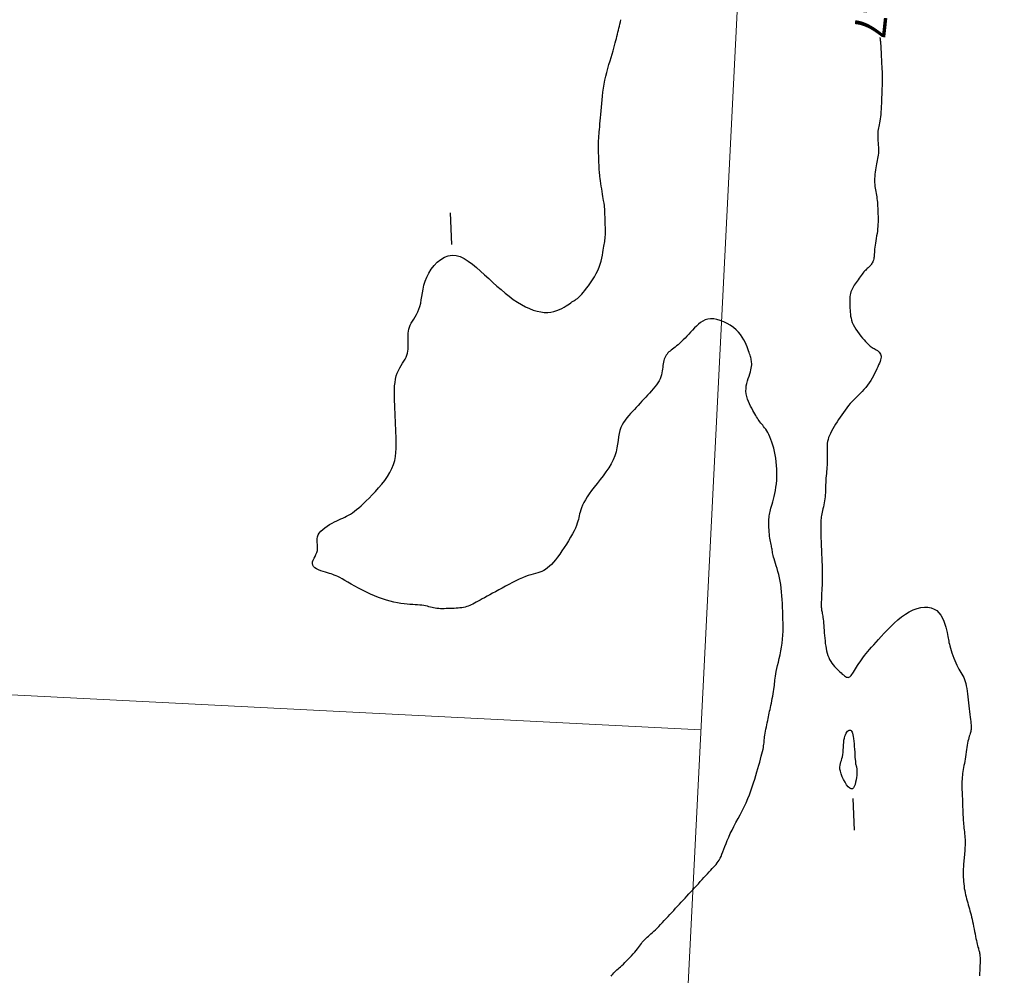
# Model space of a CAD drawing. Header units: millimetres. Extents: x 32690613 to 32693367, y 5343692 to 5344708.
# Tile 136 of 256: x 32692395 to 32692426, y 5343990 to 5344020. Entities that reach past the tile are written whole.
import ezdxf
from ezdxf.enums import TextEntityAlignment as Align

# ---------------------------------------------------------------- set-up
doc = ezdxf.new("R2010")
doc.units = ezdxf.units.MM
doc.header["$LTSCALE"] = 20
doc.layers.get('0').update_dxf_attribs({"lineweight": 18})
doc.layers.get('Defpoints').update_dxf_attribs({"color": 11, "lineweight": 18})
doc.layers.add('02-DGM_HL_493.50', color=112, linetype='Continuous')

# ---------------------------------------------------------------- blocks, each defined once
blk = doc.blocks.new('A$C78070446')
for p, q in [((4469733.773, 5343068.963), (4469667.482, 5342330.093)), ((4469685.271, 5342528.362), (4469462.606, 5342548.339))]:
    blk.add_line(p, q)

msp = doc.modelspace()

# ---------------------------------------------------------------- linework, layer by layer
at = {"layer": '02-DGM_HL_493.50', "elevation": 493.5, "flags": 128}
for points in [[(32692413.579, 5343990.169), (32692413.607, 5343990.206), (32692413.635, 5343990.241), (32692413.664, 5343990.274), (32692413.695, 5343990.306), (32692413.727, 5343990.337), (32692413.762, 5343990.369), (32692413.799, 5343990.401), (32692413.838, 5343990.434), (32692413.879, 5343990.471), (32692413.923, 5343990.51), (32692413.97, 5343990.553), (32692414.019, 5343990.601), (32692414.071, 5343990.653), (32692414.124, 5343990.707), (32692414.176, 5343990.764), (32692414.228, 5343990.821), (32692414.279, 5343990.877), (32692414.326, 5343990.933), (32692414.37, 5343990.986), (32692414.41, 5343991.036), (32692414.445, 5343991.083), (32692414.478, 5343991.127), (32692414.509, 5343991.169), (32692414.538, 5343991.208), (32692414.566, 5343991.245), (32692414.595, 5343991.28), (32692414.624, 5343991.313), (32692414.655, 5343991.345), (32692414.688, 5343991.376), (32692414.722, 5343991.407), (32692414.759, 5343991.439), (32692414.798, 5343991.473), (32692414.839, 5343991.509), (32692414.883, 5343991.548), (32692414.93, 5343991.592), (32692414.98, 5343991.64), (32692415.032, 5343991.692), (32692415.086, 5343991.748), (32692415.143, 5343991.806), (32692415.2, 5343991.868), (32692415.259, 5343991.93), (32692415.319, 5343991.995), (32692415.379, 5343992.059), (32692415.439, 5343992.124), (32692415.499, 5343992.189), (32692415.559, 5343992.254), (32692415.619, 5343992.319), (32692415.679, 5343992.384), (32692415.739, 5343992.449), (32692415.799, 5343992.514), (32692415.859, 5343992.579), (32692415.919, 5343992.644), (32692415.979, 5343992.708), (32692416.039, 5343992.773), (32692416.099, 5343992.838), (32692416.159, 5343992.903), (32692416.219, 5343992.968), (32692416.279, 5343993.033), (32692416.339, 5343993.098), (32692416.399, 5343993.163), (32692416.458, 5343993.227), (32692416.517, 5343993.29), (32692416.574, 5343993.352), (32692416.629, 5343993.412), (32692416.682, 5343993.469), (32692416.732, 5343993.523), (32692416.779, 5343993.574), (32692416.822, 5343993.621), (32692416.862, 5343993.665), (32692416.899, 5343993.708), (32692416.934, 5343993.752), (32692416.966, 5343993.797), (32692416.997, 5343993.846), (32692417.027, 5343993.9), (32692417.056, 5343993.96), (32692417.085, 5343994.027), (32692417.114, 5343994.102), (32692417.145, 5343994.184), (32692417.177, 5343994.272), (32692417.213, 5343994.366), (32692417.253, 5343994.466), (32692417.298, 5343994.571), (32692417.347, 5343994.68), (32692417.403, 5343994.794), (32692417.464, 5343994.911), (32692417.528, 5343995.031), (32692417.595, 5343995.154), (32692417.662, 5343995.278), (32692417.728, 5343995.404), (32692417.791, 5343995.531), (32692417.851, 5343995.659), (32692417.906, 5343995.786), (32692417.957, 5343995.912), (32692418.003, 5343996.038), (32692418.045, 5343996.162), (32692418.085, 5343996.283), (32692418.121, 5343996.402), (32692418.156, 5343996.518), (32692418.189, 5343996.631), (32692418.22, 5343996.74), (32692418.25, 5343996.844), (32692418.279, 5343996.943), (32692418.305, 5343997.037), (32692418.329, 5343997.125), (32692418.35, 5343997.206), (32692418.368, 5343997.281), (32692418.383, 5343997.347), (32692418.394, 5343997.407), (32692418.403, 5343997.46), (32692418.41, 5343997.508), (32692418.415, 5343997.554), (32692418.419, 5343997.598), (32692418.423, 5343997.643), (32692418.428, 5343997.69), (32692418.434, 5343997.741), (32692418.443, 5343997.797), (32692418.453, 5343997.858), (32692418.464, 5343997.922), (32692418.477, 5343997.988), (32692418.49, 5343998.055), (32692418.504, 5343998.123), (32692418.518, 5343998.189), (32692418.531, 5343998.254), (32692418.544, 5343998.316), (32692418.556, 5343998.375), (32692418.568, 5343998.433), (32692418.581, 5343998.491), (32692418.593, 5343998.549), (32692418.605, 5343998.609), (32692418.618, 5343998.671), (32692418.632, 5343998.736), (32692418.646, 5343998.805), (32692418.661, 5343998.877), (32692418.676, 5343998.951), (32692418.691, 5343999.026), (32692418.704, 5343999.1), (32692418.717, 5343999.172), (32692418.728, 5343999.242), (32692418.737, 5343999.307), (32692418.744, 5343999.368), (32692418.75, 5343999.425), (32692418.754, 5343999.481), (32692418.76, 5343999.537), (32692418.766, 5343999.597), (32692418.774, 5343999.661), (32692418.786, 5343999.731), (32692418.801, 5343999.81), (32692418.821, 5343999.899), (32692418.844, 5343999.998), (32692418.87, 5344000.104), (32692418.896, 5344000.217), (32692418.923, 5344000.335), (32692418.948, 5344000.457), (32692418.97, 5344000.581), (32692418.988, 5344000.707), (32692419.002, 5344000.833), (32692419.011, 5344000.958), (32692419.016, 5344001.083), (32692419.017, 5344001.209), (32692419.017, 5344001.334), (32692419.014, 5344001.459), (32692419.01, 5344001.583), (32692419.005, 5344001.708), (32692419, 5344001.833), (32692418.994, 5344001.958), (32692418.988, 5344002.081), (32692418.98, 5344002.203), (32692418.971, 5344002.322), (32692418.959, 5344002.44), (32692418.944, 5344002.554), (32692418.926, 5344002.664), (32692418.904, 5344002.771), (32692418.88, 5344002.873), (32692418.854, 5344002.97), (32692418.827, 5344003.062), (32692418.8, 5344003.148), (32692418.775, 5344003.227), (32692418.752, 5344003.3), (32692418.732, 5344003.366), (32692418.716, 5344003.424), (32692418.703, 5344003.476), (32692418.693, 5344003.522), (32692418.686, 5344003.564), (32692418.679, 5344003.602), (32692418.674, 5344003.639), (32692418.669, 5344003.675), (32692418.663, 5344003.71), (32692418.655, 5344003.747), (32692418.647, 5344003.786), (32692418.638, 5344003.827), (32692418.629, 5344003.871), (32692418.619, 5344003.918), (32692418.609, 5344003.968), (32692418.601, 5344004.023), (32692418.592, 5344004.083), (32692418.585, 5344004.148), (32692418.579, 5344004.216), (32692418.575, 5344004.287), (32692418.571, 5344004.358), (32692418.569, 5344004.429), (32692418.568, 5344004.498), (32692418.569, 5344004.564), (32692418.571, 5344004.624), (32692418.575, 5344004.679), (32692418.58, 5344004.729), (32692418.588, 5344004.776), (32692418.597, 5344004.822), (32692418.607, 5344004.868), (32692418.62, 5344004.917), (32692418.635, 5344004.971), (32692418.653, 5344005.031), (32692418.672, 5344005.098), (32692418.693, 5344005.172), (32692418.715, 5344005.254), (32692418.736, 5344005.341), (32692418.757, 5344005.435), (32692418.776, 5344005.534), (32692418.792, 5344005.637), (32692418.805, 5344005.745), (32692418.815, 5344005.857), (32692418.82, 5344005.971), (32692418.821, 5344006.088), (32692418.819, 5344006.205), (32692418.812, 5344006.321), (32692418.802, 5344006.437), (32692418.788, 5344006.551), (32692418.77, 5344006.661), (32692418.748, 5344006.768), (32692418.723, 5344006.87), (32692418.695, 5344006.967), (32692418.666, 5344007.059), (32692418.634, 5344007.144), (32692418.601, 5344007.224), (32692418.568, 5344007.296), (32692418.534, 5344007.361), (32692418.5, 5344007.419), (32692418.467, 5344007.469), (32692418.435, 5344007.515), (32692418.403, 5344007.556), (32692418.372, 5344007.593), (32692418.342, 5344007.629), (32692418.312, 5344007.664), (32692418.284, 5344007.699), (32692418.257, 5344007.735), (32692418.231, 5344007.773), (32692418.205, 5344007.813), (32692418.179, 5344007.856), (32692418.152, 5344007.902), (32692418.124, 5344007.952), (32692418.094, 5344008.007), (32692418.062, 5344008.065), (32692418.027, 5344008.129), (32692417.991, 5344008.197), (32692417.955, 5344008.269), (32692417.922, 5344008.345), (32692417.893, 5344008.423), (32692417.869, 5344008.503), (32692417.852, 5344008.585), (32692417.843, 5344008.668), (32692417.845, 5344008.752), (32692417.855, 5344008.835), (32692417.872, 5344008.917), (32692417.893, 5344008.997), (32692417.917, 5344009.075), (32692417.942, 5344009.149), (32692417.966, 5344009.22), (32692417.986, 5344009.286), (32692418.002, 5344009.346), (32692418.013, 5344009.402), (32692418.021, 5344009.453), (32692418.025, 5344009.501), (32692418.025, 5344009.545), (32692418.023, 5344009.586), (32692418.019, 5344009.625), (32692418.013, 5344009.662), (32692418.006, 5344009.698), (32692417.997, 5344009.733), (32692417.987, 5344009.77), (32692417.974, 5344009.808), (32692417.96, 5344009.85), (32692417.943, 5344009.896), (32692417.924, 5344009.947), (32692417.902, 5344010.005), (32692417.877, 5344010.07), (32692417.849, 5344010.142), (32692417.815, 5344010.218), (32692417.775, 5344010.297), (32692417.727, 5344010.378), (32692417.672, 5344010.459), (32692417.607, 5344010.539), (32692417.531, 5344010.616), (32692417.445, 5344010.689), (32692417.349, 5344010.755), (32692417.247, 5344010.815), (32692417.141, 5344010.867), (32692417.033, 5344010.908), (32692416.926, 5344010.938), (32692416.823, 5344010.956), (32692416.725, 5344010.96), (32692416.636, 5344010.949), (32692416.553, 5344010.924), (32692416.477, 5344010.889), (32692416.407, 5344010.843), (32692416.34, 5344010.79), (32692416.277, 5344010.731), (32692416.216, 5344010.669), (32692416.155, 5344010.604), (32692416.095, 5344010.539), (32692416.036, 5344010.475), (32692415.977, 5344010.412), (32692415.919, 5344010.351), (32692415.862, 5344010.293), (32692415.806, 5344010.238), (32692415.752, 5344010.188), (32692415.701, 5344010.141), (32692415.652, 5344010.1), (32692415.605, 5344010.063), (32692415.561, 5344010.03), (32692415.519, 5344009.999), (32692415.48, 5344009.969), (32692415.443, 5344009.94), (32692415.409, 5344009.91), (32692415.378, 5344009.879), (32692415.349, 5344009.845), (32692415.323, 5344009.809), (32692415.3, 5344009.77), (32692415.279, 5344009.729), (32692415.261, 5344009.685), (32692415.246, 5344009.639), (32692415.234, 5344009.59), (32692415.224, 5344009.539), (32692415.217, 5344009.485), (32692415.211, 5344009.429), (32692415.205, 5344009.372), (32692415.198, 5344009.312), (32692415.189, 5344009.251), (32692415.175, 5344009.189), (32692415.157, 5344009.126), (32692415.131, 5344009.063), (32692415.099, 5344008.999), (32692415.06, 5344008.935), (32692415.014, 5344008.871), (32692414.964, 5344008.806), (32692414.91, 5344008.741), (32692414.853, 5344008.677), (32692414.794, 5344008.612), (32692414.735, 5344008.547), (32692414.675, 5344008.482), (32692414.615, 5344008.417), (32692414.555, 5344008.352), (32692414.495, 5344008.287), (32692414.435, 5344008.222), (32692414.375, 5344008.158), (32692414.315, 5344008.093), (32692414.255, 5344008.028), (32692414.195, 5344007.963), (32692414.136, 5344007.897), (32692414.079, 5344007.829), (32692414.025, 5344007.758), (32692413.976, 5344007.684), (32692413.931, 5344007.605), (32692413.892, 5344007.52), (32692413.861, 5344007.429), (32692413.837, 5344007.33), (32692413.818, 5344007.225), (32692413.801, 5344007.114), (32692413.784, 5344006.998), (32692413.763, 5344006.878), (32692413.735, 5344006.755), (32692413.697, 5344006.63), (32692413.647, 5344006.503), (32692413.582, 5344006.375), (32692413.505, 5344006.248), (32692413.418, 5344006.122), (32692413.326, 5344005.997), (32692413.231, 5344005.875), (32692413.137, 5344005.756), (32692413.046, 5344005.641), (32692412.962, 5344005.531), (32692412.888, 5344005.426), (32692412.823, 5344005.327), (32692412.768, 5344005.234), (32692412.72, 5344005.146), (32692412.68, 5344005.064), (32692412.647, 5344004.987), (32692412.621, 5344004.916), (32692412.6, 5344004.85), (32692412.583, 5344004.789), (32692412.57, 5344004.731), (32692412.559, 5344004.675), (32692412.546, 5344004.618), (32692412.531, 5344004.559), (32692412.512, 5344004.494), (32692412.486, 5344004.423), (32692412.453, 5344004.343), (32692412.409, 5344004.254), (32692412.358, 5344004.155), (32692412.299, 5344004.051), (32692412.235, 5344003.942), (32692412.168, 5344003.833), (32692412.098, 5344003.724), (32692412.027, 5344003.618), (32692411.957, 5344003.518), (32692411.889, 5344003.425), (32692411.822, 5344003.341), (32692411.758, 5344003.264), (32692411.695, 5344003.195), (32692411.633, 5344003.134), (32692411.571, 5344003.081), (32692411.51, 5344003.035), (32692411.449, 5344002.998), (32692411.387, 5344002.968), (32692411.325, 5344002.943), (32692411.26, 5344002.923), (32692411.192, 5344002.904), (32692411.12, 5344002.886), (32692411.044, 5344002.865), (32692410.961, 5344002.84), (32692410.872, 5344002.808), (32692410.776, 5344002.77), (32692410.675, 5344002.724), (32692410.568, 5344002.673), (32692410.459, 5344002.619), (32692410.349, 5344002.561), (32692410.239, 5344002.502), (32692410.131, 5344002.443), (32692410.027, 5344002.386), (32692409.928, 5344002.331), (32692409.833, 5344002.28), (32692409.744, 5344002.23), (32692409.66, 5344002.184), (32692409.581, 5344002.141), (32692409.507, 5344002.1), (32692409.438, 5344002.062), (32692409.374, 5344002.027), (32692409.315, 5344001.995), (32692409.26, 5344001.965), (32692409.209, 5344001.939), (32692409.159, 5344001.914), (32692409.111, 5344001.893), (32692409.063, 5344001.874), (32692409.015, 5344001.858), (32692408.964, 5344001.844), (32692408.911, 5344001.833), (32692408.856, 5344001.824), (32692408.799, 5344001.817), (32692408.74, 5344001.811), (32692408.679, 5344001.807), (32692408.618, 5344001.803), (32692408.556, 5344001.801), (32692408.493, 5344001.798), (32692408.431, 5344001.796), (32692408.369, 5344001.794), (32692408.307, 5344001.792), (32692408.247, 5344001.792), (32692408.188, 5344001.793), (32692408.13, 5344001.796), (32692408.074, 5344001.8), (32692408.02, 5344001.807), (32692407.969, 5344001.817), (32692407.919, 5344001.829), (32692407.87, 5344001.842), (32692407.82, 5344001.855), (32692407.77, 5344001.869), (32692407.717, 5344001.882), (32692407.66, 5344001.893), (32692407.6, 5344001.902), (32692407.534, 5344001.909), (32692407.464, 5344001.914), (32692407.388, 5344001.918), (32692407.307, 5344001.922), (32692407.221, 5344001.927), (32692407.129, 5344001.935), (32692407.033, 5344001.945), (32692406.93, 5344001.959), (32692406.823, 5344001.979), (32692406.711, 5344002.003), (32692406.594, 5344002.032), (32692406.474, 5344002.067), (32692406.352, 5344002.106), (32692406.227, 5344002.151), (32692406.101, 5344002.201), (32692405.974, 5344002.256), (32692405.846, 5344002.315), (32692405.721, 5344002.379), (32692405.598, 5344002.444), (32692405.479, 5344002.509), (32692405.366, 5344002.572), (32692405.261, 5344002.632), (32692405.165, 5344002.687), (32692405.079, 5344002.735), (32692405.005, 5344002.775), (32692404.94, 5344002.807), (32692404.883, 5344002.834), (32692404.829, 5344002.855), (32692404.779, 5344002.874), (32692404.727, 5344002.891), (32692404.673, 5344002.908), (32692404.613, 5344002.925), (32692404.546, 5344002.945), (32692404.475, 5344002.967), (32692404.403, 5344002.992), (32692404.333, 5344003.02), (32692404.269, 5344003.052), (32692404.214, 5344003.088), (32692404.171, 5344003.127), (32692404.145, 5344003.171), (32692404.136, 5344003.219), (32692404.143, 5344003.272), (32692404.162, 5344003.328), (32692404.188, 5344003.386), (32692404.219, 5344003.447), (32692404.249, 5344003.509), (32692404.275, 5344003.572), (32692404.293, 5344003.636), (32692404.301, 5344003.698), (32692404.301, 5344003.761), (32692404.296, 5344003.823), (32692404.289, 5344003.884), (32692404.284, 5344003.945), (32692404.285, 5344004.005), (32692404.294, 5344004.065), (32692404.316, 5344004.125), (32692404.352, 5344004.184), (32692404.402, 5344004.242), (32692404.462, 5344004.298), (32692404.53, 5344004.352), (32692404.604, 5344004.403), (32692404.68, 5344004.451), (32692404.758, 5344004.496), (32692404.833, 5344004.536), (32692404.904, 5344004.571), (32692404.971, 5344004.603), (32692405.035, 5344004.632), (32692405.097, 5344004.66), (32692405.158, 5344004.688), (32692405.217, 5344004.718), (32692405.277, 5344004.75), (32692405.337, 5344004.786), (32692405.399, 5344004.826), (32692405.463, 5344004.873), (32692405.53, 5344004.925), (32692405.601, 5344004.984), (32692405.675, 5344005.049), (32692405.754, 5344005.122), (32692405.839, 5344005.204), (32692405.929, 5344005.293), (32692406.025, 5344005.392), (32692406.126, 5344005.498), (32692406.227, 5344005.61), (32692406.327, 5344005.728), (32692406.422, 5344005.85), (32692406.51, 5344005.975), (32692406.587, 5344006.102), (32692406.652, 5344006.23), (32692406.702, 5344006.357), (32692406.739, 5344006.483), (32692406.764, 5344006.609), (32692406.778, 5344006.735), (32692406.786, 5344006.86), (32692406.787, 5344006.985), (32692406.784, 5344007.11), (32692406.78, 5344007.235), (32692406.775, 5344007.36), (32692406.77, 5344007.485), (32692406.765, 5344007.61), (32692406.76, 5344007.735), (32692406.755, 5344007.86), (32692406.751, 5344007.985), (32692406.746, 5344008.11), (32692406.741, 5344008.235), (32692406.736, 5344008.359), (32692406.732, 5344008.483), (32692406.731, 5344008.605), (32692406.732, 5344008.724), (32692406.737, 5344008.84), (32692406.748, 5344008.95), (32692406.765, 5344009.055), (32692406.788, 5344009.154), (32692406.82, 5344009.245), (32692406.857, 5344009.33), (32692406.898, 5344009.409), (32692406.942, 5344009.483), (32692406.986, 5344009.553), (32692407.028, 5344009.621), (32692407.066, 5344009.686), (32692407.099, 5344009.75), (32692407.124, 5344009.813), (32692407.142, 5344009.876), (32692407.154, 5344009.94), (32692407.162, 5344010.002), (32692407.165, 5344010.065), (32692407.166, 5344010.128), (32692407.165, 5344010.19), (32692407.162, 5344010.253), (32692407.16, 5344010.315), (32692407.159, 5344010.378), (32692407.159, 5344010.44), (32692407.163, 5344010.503), (32692407.17, 5344010.566), (32692407.183, 5344010.629), (32692407.201, 5344010.692), (32692407.226, 5344010.755), (32692407.258, 5344010.819), (32692407.297, 5344010.885), (32692407.339, 5344010.952), (32692407.382, 5344011.022), (32692407.426, 5344011.096), (32692407.468, 5344011.175), (32692407.505, 5344011.26), (32692407.536, 5344011.351), (32692407.56, 5344011.45), (32692407.579, 5344011.555), (32692407.596, 5344011.666), (32692407.613, 5344011.782), (32692407.635, 5344011.902), (32692407.662, 5344012.025), (32692407.7, 5344012.15), (32692407.75, 5344012.277), (32692407.815, 5344012.404), (32692407.894, 5344012.528), (32692407.985, 5344012.644), (32692408.086, 5344012.749), (32692408.196, 5344012.839), (32692408.312, 5344012.909), (32692408.433, 5344012.956), (32692408.557, 5344012.976), (32692408.683, 5344012.966), (32692408.809, 5344012.928), (32692408.937, 5344012.867), (32692409.065, 5344012.787), (32692409.194, 5344012.691), (32692409.323, 5344012.583), (32692409.453, 5344012.468), (32692409.582, 5344012.349), (32692409.712, 5344012.229), (32692409.842, 5344012.11), (32692409.971, 5344011.994), (32692410.101, 5344011.881), (32692410.23, 5344011.773), (32692410.359, 5344011.671), (32692410.488, 5344011.575), (32692410.617, 5344011.488), (32692410.745, 5344011.411), (32692410.872, 5344011.342), (32692410.997, 5344011.285), (32692411.12, 5344011.237), (32692411.24, 5344011.2), (32692411.356, 5344011.175), (32692411.468, 5344011.161), (32692411.575, 5344011.159), (32692411.676, 5344011.169), (32692411.771, 5344011.189), (32692411.861, 5344011.217), (32692411.944, 5344011.251), (32692412.021, 5344011.289), (32692412.091, 5344011.329), (32692412.155, 5344011.368), (32692412.211, 5344011.405), (32692412.261, 5344011.437), (32692412.305, 5344011.466), (32692412.343, 5344011.491), (32692412.377, 5344011.513), (32692412.406, 5344011.532), (32692412.432, 5344011.549), (32692412.455, 5344011.564), (32692412.476, 5344011.578), (32692412.496, 5344011.591), (32692412.515, 5344011.605), (32692412.536, 5344011.621), (32692412.559, 5344011.641), (32692412.586, 5344011.666), (32692412.617, 5344011.699), (32692412.653, 5344011.74), (32692412.697, 5344011.791), (32692412.748, 5344011.853), (32692412.805, 5344011.925), (32692412.866, 5344012.006), (32692412.928, 5344012.094), (32692412.991, 5344012.188), (32692413.051, 5344012.286), (32692413.107, 5344012.387), (32692413.157, 5344012.488), (32692413.199, 5344012.59), (32692413.234, 5344012.69), (32692413.262, 5344012.787), (32692413.285, 5344012.881), (32692413.304, 5344012.97), (32692413.319, 5344013.053), (32692413.331, 5344013.129), (32692413.342, 5344013.196), (32692413.353, 5344013.255), (32692413.362, 5344013.307), (32692413.371, 5344013.354), (32692413.379, 5344013.399), (32692413.386, 5344013.445), (32692413.391, 5344013.494), (32692413.396, 5344013.549), (32692413.398, 5344013.611), (32692413.4, 5344013.683), (32692413.4, 5344013.763), (32692413.399, 5344013.848), (32692413.397, 5344013.935), (32692413.394, 5344014.021), (32692413.391, 5344014.104), (32692413.389, 5344014.181), (32692413.386, 5344014.249), (32692413.384, 5344014.305), (32692413.382, 5344014.352), (32692413.38, 5344014.39), (32692413.379, 5344014.421), (32692413.378, 5344014.446), (32692413.376, 5344014.466), (32692413.375, 5344014.484), (32692413.373, 5344014.501), (32692413.371, 5344014.518), (32692413.369, 5344014.537), (32692413.366, 5344014.559), (32692413.362, 5344014.585), (32692413.357, 5344014.616), (32692413.35, 5344014.655), (32692413.343, 5344014.702), (32692413.333, 5344014.759), (32692413.322, 5344014.826), (32692413.31, 5344014.902), (32692413.297, 5344014.984), (32692413.283, 5344015.069), (32692413.269, 5344015.155), (32692413.256, 5344015.239), (32692413.244, 5344015.319), (32692413.234, 5344015.392), (32692413.226, 5344015.457), (32692413.219, 5344015.514), (32692413.214, 5344015.566), (32692413.21, 5344015.616), (32692413.207, 5344015.664), (32692413.204, 5344015.714), (32692413.202, 5344015.767), (32692413.199, 5344015.826), (32692413.197, 5344015.892), (32692413.194, 5344015.964), (32692413.191, 5344016.039), (32692413.189, 5344016.117), (32692413.186, 5344016.194), (32692413.184, 5344016.269), (32692413.182, 5344016.34), (32692413.181, 5344016.404), (32692413.181, 5344016.461), (32692413.182, 5344016.512), (32692413.183, 5344016.559), (32692413.185, 5344016.604), (32692413.188, 5344016.65), (32692413.191, 5344016.697), (32692413.195, 5344016.749), (32692413.2, 5344016.808), (32692413.206, 5344016.875), (32692413.212, 5344016.95), (32692413.219, 5344017.033), (32692413.227, 5344017.122), (32692413.235, 5344017.217), (32692413.244, 5344017.318), (32692413.253, 5344017.424), (32692413.262, 5344017.533), (32692413.272, 5344017.647), (32692413.283, 5344017.763), (32692413.294, 5344017.882), (32692413.308, 5344018.003), (32692413.323, 5344018.126), (32692413.341, 5344018.25), (32692413.362, 5344018.376), (32692413.387, 5344018.502), (32692413.415, 5344018.628), (32692413.446, 5344018.753), (32692413.479, 5344018.876), (32692413.513, 5344018.997), (32692413.548, 5344019.113), (32692413.581, 5344019.225), (32692413.613, 5344019.331), (32692413.642, 5344019.429), (32692413.668, 5344019.52), (32692413.691, 5344019.604), (32692413.711, 5344019.683), (32692413.729, 5344019.756), (32692413.746, 5344019.825), (32692413.762, 5344019.891), (32692413.777, 5344019.956), (32692413.793, 5344020.019), (32692413.809, 5344020.082), (32692413.825, 5344020.146), (32692413.842, 5344020.211), (32692413.858, 5344020.277), (32692413.875, 5344020.345), (32692413.889, 5344020.41)], [(32692422.08, 5344019.852), (32692422.081, 5344019.846), (32692422.083, 5344019.82), (32692422.086, 5344019.792), (32692422.089, 5344019.763), (32692422.093, 5344019.731), (32692422.096, 5344019.694), (32692422.1, 5344019.651), (32692422.103, 5344019.601), (32692422.107, 5344019.543), (32692422.111, 5344019.476), (32692422.115, 5344019.403), (32692422.119, 5344019.324), (32692422.123, 5344019.244), (32692422.126, 5344019.163), (32692422.13, 5344019.086), (32692422.134, 5344019.013), (32692422.137, 5344018.947), (32692422.141, 5344018.89), (32692422.144, 5344018.84), (32692422.147, 5344018.795), (32692422.15, 5344018.753), (32692422.152, 5344018.71), (32692422.153, 5344018.665), (32692422.154, 5344018.614), (32692422.153, 5344018.556), (32692422.152, 5344018.489), (32692422.15, 5344018.413), (32692422.148, 5344018.33), (32692422.144, 5344018.242), (32692422.141, 5344018.15), (32692422.137, 5344018.055), (32692422.132, 5344017.959), (32692422.128, 5344017.864), (32692422.124, 5344017.77), (32692422.12, 5344017.679), (32692422.115, 5344017.591), (32692422.11, 5344017.506), (32692422.104, 5344017.425), (32692422.098, 5344017.349), (32692422.09, 5344017.278), (32692422.081, 5344017.212), (32692422.071, 5344017.152), (32692422.06, 5344017.096), (32692422.048, 5344017.044), (32692422.037, 5344016.994), (32692422.027, 5344016.944), (32692422.018, 5344016.893), (32692422.012, 5344016.841), (32692422.009, 5344016.784), (32692422.008, 5344016.724), (32692422.01, 5344016.659), (32692422.014, 5344016.592), (32692422.019, 5344016.523), (32692422.024, 5344016.454), (32692422.029, 5344016.386), (32692422.031, 5344016.319), (32692422.032, 5344016.254), (32692422.029, 5344016.193), (32692422.024, 5344016.136), (32692422.017, 5344016.08), (32692422.007, 5344016.025), (32692421.997, 5344015.97), (32692421.985, 5344015.914), (32692421.973, 5344015.857), (32692421.961, 5344015.797), (32692421.95, 5344015.734), (32692421.939, 5344015.668), (32692421.93, 5344015.601), (32692421.922, 5344015.532), (32692421.916, 5344015.464), (32692421.912, 5344015.396), (32692421.91, 5344015.329), (32692421.911, 5344015.266), (32692421.915, 5344015.205), (32692421.921, 5344015.146), (32692421.929, 5344015.09), (32692421.939, 5344015.035), (32692421.949, 5344014.981), (32692421.96, 5344014.927), (32692421.97, 5344014.873), (32692421.979, 5344014.818), (32692421.986, 5344014.761), (32692421.993, 5344014.703), (32692421.998, 5344014.644), (32692422.002, 5344014.583), (32692422.006, 5344014.522), (32692422.009, 5344014.46), (32692422.012, 5344014.398), (32692422.014, 5344014.336), (32692422.017, 5344014.273), (32692422.019, 5344014.21), (32692422.02, 5344014.147), (32692422.021, 5344014.082), (32692422.02, 5344014.016), (32692422.018, 5344013.949), (32692422.013, 5344013.879), (32692422.007, 5344013.807), (32692421.998, 5344013.733), (32692421.988, 5344013.656), (32692421.976, 5344013.58), (32692421.963, 5344013.503), (32692421.951, 5344013.428), (32692421.939, 5344013.355), (32692421.928, 5344013.285), (32692421.919, 5344013.22), (32692421.912, 5344013.16), (32692421.907, 5344013.104), (32692421.903, 5344013.053), (32692421.9, 5344013.006), (32692421.897, 5344012.963), (32692421.894, 5344012.923), (32692421.889, 5344012.886), (32692421.883, 5344012.851), (32692421.875, 5344012.819), (32692421.865, 5344012.788), (32692421.853, 5344012.759), (32692421.839, 5344012.732), (32692421.824, 5344012.706), (32692421.807, 5344012.681), (32692421.789, 5344012.658), (32692421.769, 5344012.636), (32692421.749, 5344012.615), (32692421.727, 5344012.594), (32692421.704, 5344012.573), (32692421.68, 5344012.551), (32692421.655, 5344012.527), (32692421.629, 5344012.502), (32692421.602, 5344012.474), (32692421.573, 5344012.442), (32692421.544, 5344012.407), (32692421.513, 5344012.369), (32692421.482, 5344012.328), (32692421.451, 5344012.285), (32692421.419, 5344012.241), (32692421.388, 5344012.196), (32692421.357, 5344012.152), (32692421.327, 5344012.109), (32692421.298, 5344012.066), (32692421.27, 5344012.025), (32692421.244, 5344011.984), (32692421.22, 5344011.943), (32692421.198, 5344011.901), (32692421.179, 5344011.858), (32692421.163, 5344011.812), (32692421.15, 5344011.764), (32692421.14, 5344011.713), (32692421.133, 5344011.659), (32692421.129, 5344011.603), (32692421.127, 5344011.544), (32692421.127, 5344011.484), (32692421.128, 5344011.423), (32692421.13, 5344011.361), (32692421.132, 5344011.299), (32692421.135, 5344011.236), (32692421.138, 5344011.173), (32692421.144, 5344011.11), (32692421.152, 5344011.046), (32692421.165, 5344010.981), (32692421.182, 5344010.914), (32692421.206, 5344010.845), (32692421.236, 5344010.775), (32692421.274, 5344010.702), (32692421.318, 5344010.629), (32692421.366, 5344010.555), (32692421.418, 5344010.484), (32692421.472, 5344010.415), (32692421.525, 5344010.35), (32692421.576, 5344010.291), (32692421.624, 5344010.239), (32692421.667, 5344010.195), (32692421.706, 5344010.158), (32692421.742, 5344010.126), (32692421.775, 5344010.099), (32692421.807, 5344010.076), (32692421.837, 5344010.055), (32692421.868, 5344010.036), (32692421.899, 5344010.017), (32692421.932, 5344009.997), (32692421.965, 5344009.975), (32692421.998, 5344009.953), (32692422.029, 5344009.929), (32692422.057, 5344009.903), (32692422.081, 5344009.875), (32692422.1, 5344009.846), (32692422.113, 5344009.814), (32692422.119, 5344009.779), (32692422.119, 5344009.743), (32692422.112, 5344009.702), (32692422.1, 5344009.659), (32692422.084, 5344009.612), (32692422.063, 5344009.56), (32692422.038, 5344009.504), (32692422.011, 5344009.443), (32692421.981, 5344009.377), (32692421.948, 5344009.306), (32692421.913, 5344009.233), (32692421.874, 5344009.157), (32692421.833, 5344009.081), (32692421.788, 5344009.005), (32692421.74, 5344008.931), (32692421.688, 5344008.858), (32692421.632, 5344008.789), (32692421.574, 5344008.723), (32692421.513, 5344008.659), (32692421.45, 5344008.597), (32692421.387, 5344008.535), (32692421.323, 5344008.473), (32692421.261, 5344008.411), (32692421.2, 5344008.347), (32692421.141, 5344008.281), (32692421.084, 5344008.213), (32692421.029, 5344008.143), (32692420.976, 5344008.072), (32692420.924, 5344008), (32692420.873, 5344007.927), (32692420.823, 5344007.852), (32692420.774, 5344007.777), (32692420.726, 5344007.702), (32692420.678, 5344007.627), (32692420.633, 5344007.552), (32692420.59, 5344007.478), (32692420.55, 5344007.406), (32692420.515, 5344007.336), (32692420.484, 5344007.268), (32692420.458, 5344007.203), (32692420.439, 5344007.141), (32692420.424, 5344007.082), (32692420.415, 5344007.026), (32692420.409, 5344006.971), (32692420.406, 5344006.919), (32692420.406, 5344006.868), (32692420.407, 5344006.817), (32692420.408, 5344006.767), (32692420.41, 5344006.717), (32692420.412, 5344006.667), (32692420.414, 5344006.615), (32692420.414, 5344006.563), (32692420.414, 5344006.509), (32692420.414, 5344006.453), (32692420.412, 5344006.395), (32692420.409, 5344006.333), (32692420.404, 5344006.269), (32692420.399, 5344006.202), (32692420.392, 5344006.134), (32692420.386, 5344006.064), (32692420.379, 5344005.993), (32692420.373, 5344005.922), (32692420.368, 5344005.851), (32692420.364, 5344005.781), (32692420.361, 5344005.713), (32692420.359, 5344005.646), (32692420.357, 5344005.581), (32692420.356, 5344005.516), (32692420.354, 5344005.452), (32692420.351, 5344005.389), (32692420.346, 5344005.326), (32692420.339, 5344005.263), (32692420.33, 5344005.2), (32692420.319, 5344005.138), (32692420.306, 5344005.076), (32692420.293, 5344005.015), (32692420.279, 5344004.956), (32692420.265, 5344004.899), (32692420.252, 5344004.844), (32692420.241, 5344004.792), (32692420.231, 5344004.743), (32692420.224, 5344004.696), (32692420.218, 5344004.65), (32692420.213, 5344004.604), (32692420.21, 5344004.556), (32692420.208, 5344004.505), (32692420.207, 5344004.45), (32692420.207, 5344004.391), (32692420.207, 5344004.325), (32692420.209, 5344004.254), (32692420.211, 5344004.179), (32692420.213, 5344004.099), (32692420.216, 5344004.016), (32692420.219, 5344003.931), (32692420.222, 5344003.845), (32692420.226, 5344003.758), (32692420.229, 5344003.67), (32692420.233, 5344003.584), (32692420.236, 5344003.499), (32692420.239, 5344003.416), (32692420.242, 5344003.337), (32692420.245, 5344003.261), (32692420.248, 5344003.19), (32692420.251, 5344003.125), (32692420.253, 5344003.065), (32692420.255, 5344003.01), (32692420.256, 5344002.958), (32692420.257, 5344002.907), (32692420.258, 5344002.855), (32692420.258, 5344002.801), (32692420.257, 5344002.742), (32692420.255, 5344002.678), (32692420.252, 5344002.607), (32692420.249, 5344002.531), (32692420.245, 5344002.451), (32692420.241, 5344002.37), (32692420.237, 5344002.289), (32692420.233, 5344002.211), (32692420.23, 5344002.138), (32692420.227, 5344002.071), (32692420.225, 5344002.013), (32692420.224, 5344001.962), (32692420.224, 5344001.917), (32692420.224, 5344001.878), (32692420.226, 5344001.842), (32692420.229, 5344001.809), (32692420.232, 5344001.777), (32692420.237, 5344001.746), (32692420.243, 5344001.714), (32692420.249, 5344001.68), (32692420.256, 5344001.644), (32692420.264, 5344001.604), (32692420.271, 5344001.561), (32692420.279, 5344001.513), (32692420.286, 5344001.46), (32692420.293, 5344001.401), (32692420.299, 5344001.336), (32692420.305, 5344001.265), (32692420.31, 5344001.189), (32692420.316, 5344001.109), (32692420.321, 5344001.027), (32692420.328, 5344000.943), (32692420.335, 5344000.859), (32692420.343, 5344000.775), (32692420.353, 5344000.692), (32692420.364, 5344000.611), (32692420.377, 5344000.533), (32692420.393, 5344000.456), (32692420.412, 5344000.383), (32692420.433, 5344000.312), (32692420.459, 5344000.245), (32692420.488, 5344000.182), (32692420.522, 5344000.122), (32692420.559, 5344000.067), (32692420.598, 5344000.015), (32692420.64, 5343999.966), (32692420.683, 5343999.92), (32692420.726, 5343999.877), (32692420.769, 5343999.837), (32692420.81, 5343999.798), (32692420.85, 5343999.762), (32692420.887, 5343999.728), (32692420.923, 5343999.697), (32692420.957, 5343999.671), (32692420.989, 5343999.649), (32692421.019, 5343999.633), (32692421.047, 5343999.624), (32692421.074, 5343999.621), (32692421.099, 5343999.626), (32692421.124, 5343999.638), (32692421.147, 5343999.657), (32692421.171, 5343999.682), (32692421.195, 5343999.713), (32692421.22, 5343999.75), (32692421.246, 5343999.791), (32692421.274, 5343999.837), (32692421.305, 5343999.887), (32692421.338, 5343999.941), (32692421.373, 5343999.997), (32692421.411, 5344000.056), (32692421.452, 5344000.117), (32692421.495, 5344000.18), (32692421.541, 5344000.244), (32692421.589, 5344000.308), (32692421.64, 5344000.373), (32692421.695, 5344000.439), (32692421.753, 5344000.507), (32692421.815, 5344000.578), (32692421.883, 5344000.653), (32692421.956, 5344000.733), (32692422.035, 5344000.819), (32692422.122, 5344000.913), (32692422.215, 5344001.014), (32692422.316, 5344001.12), (32692422.422, 5344001.228), (32692422.533, 5344001.335), (32692422.648, 5344001.439), (32692422.766, 5344001.536), (32692422.886, 5344001.623), (32692423.008, 5344001.698), (32692423.131, 5344001.758), (32692423.252, 5344001.801), (32692423.371, 5344001.829), (32692423.486, 5344001.842), (32692423.596, 5344001.838), (32692423.698, 5344001.819), (32692423.791, 5344001.783), (32692423.874, 5344001.732), (32692423.946, 5344001.665), (32692424.007, 5344001.585), (32692424.058, 5344001.497), (32692424.1, 5344001.403), (32692424.134, 5344001.307), (32692424.162, 5344001.213), (32692424.184, 5344001.124), (32692424.201, 5344001.044), (32692424.215, 5344000.975), (32692424.226, 5344000.916), (32692424.236, 5344000.864), (32692424.244, 5344000.816), (32692424.253, 5344000.77), (32692424.263, 5344000.723), (32692424.275, 5344000.672), (32692424.29, 5344000.614), (32692424.308, 5344000.548), (32692424.33, 5344000.474), (32692424.356, 5344000.396), (32692424.383, 5344000.315), (32692424.413, 5344000.233), (32692424.444, 5344000.153), (32692424.477, 5344000.076), (32692424.51, 5344000.004), (32692424.544, 5343999.94), (32692424.577, 5343999.881), (32692424.61, 5343999.827), (32692424.642, 5343999.775), (32692424.672, 5343999.725), (32692424.701, 5343999.673), (32692424.727, 5343999.618), (32692424.751, 5343999.559), (32692424.772, 5343999.495), (32692424.791, 5343999.424), (32692424.807, 5343999.349), (32692424.822, 5343999.269), (32692424.835, 5343999.185), (32692424.847, 5343999.098), (32692424.859, 5343999.007), (32692424.87, 5343998.914), (32692424.882, 5343998.82), (32692424.893, 5343998.724), (32692424.905, 5343998.63), (32692424.916, 5343998.538), (32692424.927, 5343998.451), (32692424.936, 5343998.368), (32692424.945, 5343998.293), (32692424.952, 5343998.226), (32692424.958, 5343998.168), (32692424.963, 5343998.119), (32692424.965, 5343998.077), (32692424.966, 5343998.039), (32692424.965, 5343998.006), (32692424.963, 5343997.975), (32692424.958, 5343997.944), (32692424.951, 5343997.912), (32692424.941, 5343997.879), (32692424.93, 5343997.842), (32692424.918, 5343997.802), (32692424.904, 5343997.759), (32692424.89, 5343997.712), (32692424.875, 5343997.661), (32692424.861, 5343997.605), (32692424.848, 5343997.544), (32692424.835, 5343997.479), (32692424.824, 5343997.409), (32692424.813, 5343997.337), (32692424.802, 5343997.262), (32692424.792, 5343997.187), (32692424.782, 5343997.112), (32692424.771, 5343997.038), (32692424.761, 5343996.967), (32692424.749, 5343996.898), (32692424.737, 5343996.833), (32692424.726, 5343996.769), (32692424.714, 5343996.708), (32692424.704, 5343996.647), (32692424.694, 5343996.586), (32692424.686, 5343996.525), (32692424.68, 5343996.463), (32692424.675, 5343996.399), (32692424.672, 5343996.334), (32692424.671, 5343996.268), (32692424.671, 5343996.201), (32692424.672, 5343996.133), (32692424.674, 5343996.064), (32692424.677, 5343995.995), (32692424.679, 5343995.926), (32692424.682, 5343995.856), (32692424.685, 5343995.787), (32692424.688, 5343995.718), (32692424.69, 5343995.65), (32692424.693, 5343995.583), (32692424.695, 5343995.517), (32692424.698, 5343995.452), (32692424.7, 5343995.389), (32692424.703, 5343995.327), (32692424.705, 5343995.267), (32692424.708, 5343995.208), (32692424.711, 5343995.15), (32692424.714, 5343995.092), (32692424.718, 5343995.034), (32692424.723, 5343994.976), (32692424.728, 5343994.917), (32692424.734, 5343994.858), (32692424.741, 5343994.798), (32692424.748, 5343994.738), (32692424.755, 5343994.676), (32692424.761, 5343994.615), (32692424.766, 5343994.553), (32692424.77, 5343994.49), (32692424.772, 5343994.428), (32692424.773, 5343994.366), (32692424.772, 5343994.303), (32692424.769, 5343994.241), (32692424.765, 5343994.18), (32692424.761, 5343994.12), (32692424.755, 5343994.061), (32692424.75, 5343994.003), (32692424.744, 5343993.947), (32692424.738, 5343993.893), (32692424.733, 5343993.84), (32692424.728, 5343993.788), (32692424.724, 5343993.735), (32692424.72, 5343993.682), (32692424.717, 5343993.627), (32692424.715, 5343993.569), (32692424.713, 5343993.508), (32692424.713, 5343993.444), (32692424.714, 5343993.376), (32692424.716, 5343993.306), (32692424.719, 5343993.235), (32692424.723, 5343993.162), (32692424.73, 5343993.09), (32692424.738, 5343993.018), (32692424.747, 5343992.947), (32692424.759, 5343992.878), (32692424.772, 5343992.811), (32692424.786, 5343992.745), (32692424.802, 5343992.68), (32692424.818, 5343992.617), (32692424.836, 5343992.554), (32692424.854, 5343992.492), (32692424.872, 5343992.43), (32692424.89, 5343992.368), (32692424.908, 5343992.306), (32692424.926, 5343992.243), (32692424.943, 5343992.179), (32692424.961, 5343992.112), (32692424.978, 5343992.044), (32692424.995, 5343991.973), (32692425.011, 5343991.9), (32692425.028, 5343991.823), (32692425.043, 5343991.744), (32692425.059, 5343991.664), (32692425.074, 5343991.585), (32692425.088, 5343991.507), (32692425.102, 5343991.432), (32692425.116, 5343991.362), (32692425.13, 5343991.297), (32692425.143, 5343991.238), (32692425.156, 5343991.185), (32692425.168, 5343991.138), (32692425.18, 5343991.095), (32692425.191, 5343991.057), (32692425.201, 5343991.022), (32692425.21, 5343990.99), (32692425.218, 5343990.96), (32692425.225, 5343990.932), (32692425.231, 5343990.903), (32692425.236, 5343990.874), (32692425.24, 5343990.842), (32692425.243, 5343990.805), (32692425.244, 5343990.763), (32692425.245, 5343990.714), (32692425.245, 5343990.656), (32692425.244, 5343990.589), (32692425.242, 5343990.514), (32692425.239, 5343990.433), (32692425.235, 5343990.349), (32692425.231, 5343990.264), (32692425.225, 5343990.179)], [(32692408.544, 5344013.309), (32692408.505, 5344014.308)], [(32692421.277, 5343994.792), (32692421.238, 5343995.791)]]:
    msp.add_lwpolyline(points, dxfattribs=at)
msp.add_lwpolyline([(32692420.955, 5343997.698), (32692420.97, 5343997.757), (32692420.988, 5343997.809), (32692421.01, 5343997.853), (32692421.033, 5343997.889), (32692421.057, 5343997.917), (32692421.081, 5343997.938), (32692421.105, 5343997.95), (32692421.128, 5343997.955), (32692421.149, 5343997.952), (32692421.168, 5343997.941), (32692421.185, 5343997.921), (32692421.2, 5343997.892), (32692421.214, 5343997.855), (32692421.226, 5343997.808), (32692421.237, 5343997.751), (32692421.247, 5343997.685), (32692421.256, 5343997.608), (32692421.263, 5343997.525), (32692421.27, 5343997.437), (32692421.276, 5343997.347), (32692421.281, 5343997.258), (32692421.286, 5343997.174), (32692421.291, 5343997.096), (32692421.297, 5343997.028), (32692421.302, 5343996.971), (32692421.307, 5343996.926), (32692421.312, 5343996.889), (32692421.318, 5343996.86), (32692421.323, 5343996.837), (32692421.329, 5343996.818), (32692421.334, 5343996.801), (32692421.339, 5343996.785), (32692421.343, 5343996.767), (32692421.347, 5343996.748), (32692421.351, 5343996.725), (32692421.353, 5343996.698), (32692421.353, 5343996.664), (32692421.352, 5343996.624), (32692421.349, 5343996.576), (32692421.344, 5343996.518), (32692421.336, 5343996.451), (32692421.326, 5343996.378), (32692421.311, 5343996.304), (32692421.293, 5343996.235), (32692421.27, 5343996.174), (32692421.242, 5343996.127), (32692421.209, 5343996.099), (32692421.17, 5343996.094), (32692421.125, 5343996.116), (32692421.077, 5343996.162), (32692421.026, 5343996.226), (32692420.976, 5343996.304), (32692420.929, 5343996.39), (32692420.887, 5343996.48), (32692420.853, 5343996.568), (32692420.829, 5343996.651), (32692420.816, 5343996.723), (32692420.813, 5343996.786), (32692420.818, 5343996.843), (32692420.83, 5343996.896), (32692420.845, 5343996.947), (32692420.862, 5343996.998), (32692420.879, 5343997.052), (32692420.894, 5343997.112), (32692420.905, 5343997.179), (32692420.913, 5343997.251), (32692420.919, 5343997.327), (32692420.924, 5343997.405), (32692420.929, 5343997.483), (32692420.935, 5343997.559), (32692420.943, 5343997.632)], close=True, dxfattribs=at)

# ---------------------------------------------------------------- block references
at = {"layer": 'Defpoints', "rotation": 2.237485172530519}
msp.add_blockref('A$C78070446', (28434719.524, -168960.664), dxfattribs=at)

# ---------------------------------------------------------------- texts
at = {"layer": '02-DGM_HL_493.50'}
msp.add_text('493.47', height=1, rotation=263.8217, dxfattribs=at).set_placement((32692421.964, 5344021.879, 493.5), align=Align.MIDDLE)

doc.saveas('drawing.dxf')
